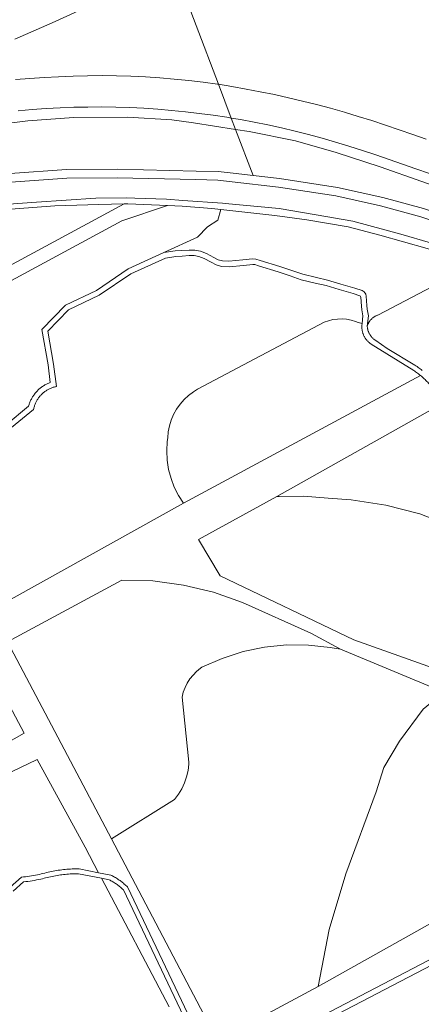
# Model space of a CAD drawing. Header units: metres. Extents: x 138165 to 154469, y 480134 to 494189.
# Tile 148 of 256: x 145849 to 145989, y 484754 to 485099. Entities that reach past the tile are written whole.
import ezdxf

# ---------------------------------------------------------------- set-up
doc = ezdxf.new("R2010")
doc.units = ezdxf.units.M
doc.header["$LTSCALE"] = 0.001
doc.header["$MEASUREMENT"] = 0
doc.layers.add('TOP-L-topo objecten vlak', color=7, linetype='Continuous', lineweight=0)

msp = doc.modelspace()

# ---------------------------------------------------------------- linework, layer by layer
at = {"layer": 'TOP-L-topo objecten vlak', "flags": 128}
for points in [[(145902.51, 485117.83), (145898.79, 485116.07), (145885.92, 485110.04), (145872.95, 485104.05), (145859.93, 485098.14), (145846.88, 485092.37)], [(145902.51, 485117.83), (145918.1, 485076.59)], [(145847.02, 485078.27), (145852.07, 485078.59), (145857.12, 485078.92), (145862.18, 485079.18), (145867.24, 485079.41), (145872.31, 485079.61), (145877.37, 485079.67), (145882.44, 485079.59), (145887.5, 485079.47), (145892.56, 485079.19), (145897.61, 485078.85), (145902.66, 485078.44), (145907.7, 485077.95), (145912.73, 485077.35), (145917.75, 485076.65), (145918.1, 485076.59)], [(145922.57, 485064.78), (145918.1, 485076.59)], [(145918.1, 485076.59), (145922.79, 485075.82), (145927.78, 485074.88), (145932.76, 485073.97), (145937.72, 485072.97), (145942.66, 485071.87), (145947.59, 485070.72), (145952.49, 485069.47), (145957.36, 485068.19), (145962.22, 485066.82), (145967.04, 485065.36), (145971.84, 485063.85), (145976.61, 485062.25), (145981.36, 485060.61), (145986.1, 485059), (145990.82, 485057.36)], [(145922.57, 485064.78), (145921.08, 485065.03), (145916.26, 485065.76), (145911.42, 485066.41), (145906.57, 485066.97), (145901.71, 485067.46), (145896.84, 485067.86), (145891.95, 485068.18), (145887.09, 485068.41), (145882.21, 485068.57), (145877.32, 485068.64), (145872.44, 485068.63), (145867.55, 485068.54), (145862.67, 485068.37), (145857.8, 485068.11), (145852.92, 485067.77), (145848.05, 485067.35)], [(145576.42, 484988.62), (145592.23, 484992.69), (145607.2, 484996.98), (145620.67, 485000.68), (145637.4, 485005.3), (145653.7, 485009.91), (145671.05, 485015.28), (145683.96, 485019.12), (145689.76, 485018.14), (145705.72, 485023.23), (145714.18, 485028.5), (145725.9, 485032.33), (145742.77, 485037.73), (145757.91, 485042.51), (145775.65, 485048.48), (145790.15, 485052.37), (145805.38, 485056.33), (145831.44, 485061.33), (145851.45, 485063.75), (145867.52, 485064.9), (145886.23, 485065.06), (145901.82, 485064.1), (145909.4, 485063.08), (145924.08, 485060.77)], [(145924.08, 485060.77), (145909.4, 485063.08), (145901.82, 485064.1), (145886.23, 485065.06), (145867.52, 485064.9), (145851.45, 485063.75), (145831.44, 485061.33), (145805.38, 485056.33), (145790.15, 485052.37), (145775.65, 485048.48), (145757.91, 485042.51), (145742.77, 485037.73), (145725.9, 485032.33), (145714.18, 485028.5), (145705.72, 485023.23), (145689.76, 485018.14), (145683.96, 485019.12), (145671.05, 485015.28), (145653.7, 485009.91), (145637.4, 485005.3), (145620.67, 485000.68), (145607.2, 484996.98), (145592.23, 484992.69), (145576.42, 484988.62)], [(145922.57, 485064.78), (145924.08, 485060.77)], [(145991.95, 485045.34), (145987.24, 485047.01), (145982.54, 485048.66), (145977.85, 485050.28), (145973.16, 485051.88), (145968.48, 485053.43), (145963.79, 485054.93), (145959.09, 485056.37), (145954.43, 485057.67), (145949.67, 485058.98), (145944.94, 485060.19), (145940.19, 485061.32), (145935.43, 485062.37), (145930.64, 485063.34), (145925.85, 485064.23), (145922.57, 485064.78)], [(145924.08, 485060.77), (145928.85, 485060.02), (145945.05, 485056.74), (145959.28, 485052.75), (145974.71, 485047.63), (145989.29, 485042.55)], [(145924.08, 485060.77), (145930.23, 485044.62)], [(146131.45, 485042.03), (146109.82, 485035.14), (146097.15, 485031.08), (146083.65, 485027.44), (146064.07, 485024.91), (146046.07, 485024.65), (146030.09, 485027.67), (146015.35, 485032.82), (146001.52, 485038.18), (145989.29, 485042.55), (145974.71, 485047.63), (145959.28, 485052.75), (145945.05, 485056.74), (145928.85, 485060.02), (145924.08, 485060.77)], [(145930.23, 485044.62), (145923.25, 485045.41), (145918.07, 485046), (145910.3, 485046.19), (145882.68, 485046.85), (145864.89, 485046.7), (145845.17, 485045.29), (145842.21, 485044.93), (145831.09, 485043.57), (145821.19, 485042.17), (145808.74, 485039.9), (145791.02, 485035.15), (145780.07, 485032.11), (145743.19, 485019.89), (145725.63, 485013.93), (145682.64, 485000.96), (145664.93, 484995.27), (145652.96, 484992.41), (145625.82, 484985.26), (145613.37, 484982.02), (145594.95, 484977.11), (145581.04, 484973.35)], [(146058.88, 485014.88), (146058.2, 485014.79), (146052.67, 485014.26), (146050.5, 485014.06), (146045.74, 485014.32), (146037.69, 485014.91), (146036.59, 485015.12), (146030.54, 485016.3), (146019.45, 485019.6), (146017.78, 485020.2), (146001.18, 485026.12), (145988.96, 485030.19), (145974.88, 485034.02), (145959.19, 485037.49), (145939.13, 485040.59), (145922.91, 485042.43), (145917.86, 485043.01), (145910.22, 485043.19), (145882.66, 485043.85), (145865.01, 485043.7), (145845.46, 485042.3)], [(146057.29, 485017.72), (146052.38, 485017.25), (146050.44, 485017.07), (146045.93, 485017.32), (146038.08, 485017.89), (146037.16, 485018.07), (146031.26, 485019.22), (146020.38, 485022.46), (146018.79, 485023.02), (146002.16, 485028.95), (145989.83, 485033.06), (145975.6, 485036.93), (145959.74, 485040.44), (145939.53, 485043.57), (145930.23, 485044.62)], [(145885.1, 485034.68), (145734.76, 484953.46)], [(145900.3, 485034.12), (145884.29, 485028.76), (145792.72, 484979.27), (145818.94, 484928.68)], [(145818.07, 485029.02), (145828, 485030.72), (145840.69, 485032.53), (145860.8, 485034.07), (145876.27, 485034.49), (145885.1, 485034.68)], [(145839.77, 485034.23), (145854.38, 485035.29), (145875.19, 485036.65), (145886.07, 485036.76), (145888.82, 485036.68), (145899.94, 485036.33), (145905.64, 485035.91), (145919.55, 485034.89), (145920.45, 485034.82), (145939.37, 485033.04), (145952.28, 485030.91), (145965.11, 485028.6), (145981.97, 485024.05), (145992.38, 485021.03)], [(145885.1, 485034.68), (145886.4, 485034.71), (145900.3, 485034.12)], [(145900.3, 485034.12), (145905.4, 485033.91), (145915.75, 485033.05), (145918.93, 485032.71)], [(145899.04, 485017.62), (145910.8, 485023.01), (145914.31, 485026.71), (145917.87, 485028.96), (145918.93, 485032.71)], [(145918.93, 485032.71), (145937.9, 485030.64), (145949.06, 485029.13), (145963.56, 485026.66), (145974.55, 485023.78), (145991.19, 485019.03), (146004.16, 485014.35), (146007.32, 485013.2)], [(145899.04, 485017.62), (145886.53, 485011.89), (145875.41, 485004.4), (145864.55, 484999.19), (145856.26, 484990.74), (145858.51, 484978.36), (145859.25, 484972.14), (145858.97, 484972.03), (145858.69, 484971.92), (145858.42, 484971.79), (145858.14, 484971.67), (145857.87, 484971.53), (145857.61, 484971.4), (145857.34, 484971.25), (145857.08, 484971.09), (145856.83, 484970.93), (145856.58, 484970.77), (145856.33, 484970.6), (145856.09, 484970.42), (145855.85, 484970.23), (145855.62, 484970.04), (145855.39, 484969.85), (145855.17, 484969.65), (145854.95, 484969.44), (145854.73, 484969.23), (145854.52, 484969.01), (145854.32, 484968.79), (145854.12, 484968.56), (145853.93, 484968.33), (145853.75, 484968.09), (145853.57, 484967.85), (145853.39, 484967.61), (145853.23, 484967.36), (145853.07, 484967.1), (145852.91, 484966.84), (145852.76, 484966.58), (145852.62, 484966.32), (145852.48, 484966.05), (145852.36, 484965.78), (145852.23, 484965.5), (145852.12, 484965.22), (145852.01, 484964.94), (145851.91, 484964.66), (145851.82, 484964.37), (145851.73, 484964.09), (145851.65, 484963.79), (145843.79, 484957.3)], [(145844.39, 484955.27), (145853.39, 484962.72), (145853.45, 484962.99), (145853.52, 484963.26), (145853.59, 484963.53), (145853.67, 484963.8), (145853.76, 484964.06), (145853.85, 484964.32), (145853.95, 484964.58), (145854.06, 484964.84), (145854.18, 484965.09), (145854.3, 484965.34), (145854.43, 484965.59), (145854.57, 484965.83), (145854.71, 484966.07), (145854.86, 484966.31), (145855.02, 484966.54), (145855.18, 484966.76), (145855.35, 484966.99), (145855.52, 484967.2), (145855.7, 484967.42), (145855.89, 484967.62), (145856.08, 484967.83), (145856.27, 484968.02), (145856.48, 484968.22), (145856.68, 484968.4), (145856.89, 484968.58), (145857.11, 484968.76), (145857.33, 484968.93), (145857.56, 484969.09), (145857.79, 484969.24), (145858.02, 484969.4), (145858.26, 484969.54), (145858.51, 484969.67), (145858.75, 484969.81), (145859, 484969.93), (145859.26, 484970.04), (145859.51, 484970.16), (145859.77, 484970.26), (145860.03, 484970.35), (145860.3, 484970.44), (145860.56, 484970.52), (145860.83, 484970.6), (145861.1, 484970.66), (145861.38, 484970.72), (145860.43, 484978.59), (145858.34, 484990.16), (145865.65, 484997.57), (145876.38, 485002.71), (145887.48, 485010.19), (145899.57, 485015.73), (145903.22, 485016.27), (145905.44, 485016.41), (145907.88, 485016.59), (145909.64, 485016.56), (145911.25, 485016.25), (145913.11, 485015.53), (145915.56, 485014.24), (145917.29, 485013.33), (145919.17, 485012.75), (145921.84, 485012.66), (145926.87, 485013.12), (145930.12, 485013.48), (145930.84, 485013.45), (145932.09, 485013), (145939.02, 485010.88), (145943.18, 485009.46), (145947.12, 485008.14), (145952.02, 485006.96), (145955.78, 485006.07), (145960.39, 485004.71), (145965.28, 485003.29), (145967.55, 485002.53), (145967.78, 485002.38), (145967.87, 485002.26), (145967.92, 485002.07), (145968.14, 484998.89), (145968.28, 484997.53), (145968.62, 484995.45), (145968.41, 484992.76)], [(145970.21, 484991.84), (145970.58, 484995.51), (145970.21, 484997.79), (145970.08, 484999.06), (145969.85, 485002.37), (145969.67, 485003.11), (145969.14, 485003.83), (145968.4, 485004.3), (145965.86, 485005.15), (145960.94, 485006.58), (145956.28, 485007.95), (145952.47, 485008.85), (145947.66, 485010.02), (145943.8, 485011.31), (145939.62, 485012.74), (145932.7, 485014.85), (145931.22, 485015.38), (145930.06, 485015.44), (145926.67, 485015.07), (145921.78, 485014.62), (145919.5, 485014.69), (145918.04, 485015.14), (145916.47, 485015.96), (145913.92, 485017.31), (145911.79, 485018.13), (145909.85, 485018.51), (145907.83, 485018.54), (145905.3, 485018.36), (145903.02, 485018.21), (145899.04, 485017.62)], [(146007.32, 485013.2), (145973.95, 484995.76), (145973.76, 484995.69), (145973.56, 484995.61), (145973.37, 484995.53), (145973.18, 484995.44), (145973, 484995.34), (145972.82, 484995.23), (145972.64, 484995.12), (145972.47, 484995.01), (145972.3, 484994.89), (145972.13, 484994.76), (145971.97, 484994.62), (145971.82, 484994.48), (145971.67, 484994.34), (145971.52, 484994.19), (145971.39, 484994.03), (145971.25, 484993.87), (145971.12, 484993.7), (145971, 484993.53), (145970.89, 484993.36), (145970.78, 484993.18), (145970.68, 484993), (145970.58, 484992.82), (145970.49, 484992.63), (145970.41, 484992.43), (145970.34, 484992.24), (145970.27, 484992.04), (145970.21, 484991.84)], [(145905.91, 484929.85), (145904.14, 484932.59), (145902.67, 484935.5), (145901.52, 484938.54), (145900.68, 484941.69), (145900.18, 484944.91), (145900.02, 484948.17), (145900.2, 484951.42), (145900.37, 484952.71), (145900.56, 484954.84), (145900.96, 484956.93), (145901.59, 484958.97), (145902.42, 484960.94), (145903.46, 484962.81), (145904.68, 484964.56), (145906.08, 484966.17), (145907.65, 484967.62), (145909.35, 484968.91), (145910.8, 484969.8), (145955.07, 484993.22), (145956.59, 484993.76), (145958.16, 484994.14), (145959.76, 484994.36), (145961.37, 484994.4), (145962.98, 484994.28), (145964.57, 484993.99), (145966.11, 484993.54), (145967.01, 484993.19), (145968.41, 484992.76)], [(145968.41, 484992.76), (145968.38, 484992.53), (145968.35, 484992.3), (145968.34, 484992.07), (145968.33, 484991.84), (145968.32, 484991.61), (145968.33, 484991.38), (145968.34, 484991.15), (145968.36, 484990.92), (145968.38, 484990.69), (145968.42, 484990.46), (145968.46, 484990.23), (145968.5, 484990.01), (145968.56, 484989.78), (145968.62, 484989.56), (145968.69, 484989.34), (145968.77, 484989.12), (145968.85, 484988.91), (145968.94, 484988.7), (145969.04, 484988.48), (145969.14, 484988.28), (145969.25, 484988.08), (145969.36, 484987.88), (145969.49, 484987.68), (145969.62, 484987.49), (145969.75, 484987.3), (145969.89, 484987.12), (145970.04, 484986.94), (145970.19, 484986.77), (145970.35, 484986.6), (145970.51, 484986.43), (145970.68, 484986.27), (145970.85, 484986.12), (145971.03, 484985.97), (145971.21, 484985.83), (145971.4, 484985.7), (145971.59, 484985.57), (145986.45, 484976.34), (145986.8, 484976.11), (145987.14, 484975.86), (145987.48, 484975.62), (145987.82, 484975.37), (145988.15, 484975.11), (145988.49, 484974.85), (145988.81, 484974.59)], [(145989.46, 484976.36), (145989.11, 484976.64), (145988.75, 484976.91), (145988.38, 484977.17), (145988.01, 484977.43), (145987.64, 484977.68), (145987.26, 484977.93), (145986.88, 484978.18), (145977.18, 484984.03), (145973.19, 484986.84), (145973, 484986.96), (145972.83, 484987.08), (145972.65, 484987.21), (145972.48, 484987.34), (145972.31, 484987.48), (145972.15, 484987.62), (145972, 484987.78), (145971.85, 484987.93), (145971.7, 484988.09), (145971.57, 484988.26), (145971.43, 484988.43), (145971.31, 484988.61), (145971.19, 484988.79), (145971.07, 484988.97), (145970.96, 484989.16), (145970.86, 484989.35), (145970.77, 484989.54), (145970.68, 484989.74), (145970.6, 484989.94), (145970.53, 484990.15), (145970.46, 484990.35), (145970.41, 484990.56), (145970.35, 484990.77), (145970.31, 484990.98), (145970.27, 484991.2), (145970.24, 484991.41), (145970.22, 484991.63), (145970.21, 484991.84)], [(145905.91, 484929.85), (145988.81, 484974.59)], [(145988.81, 484974.59), (145989.15, 484974.31), (145989.48, 484974.02), (145989.81, 484973.73), (145990.13, 484973.43), (145990.45, 484973.13), (145990.76, 484972.83), (145991.07, 484972.52), (145991.38, 484972.21), (145991.68, 484971.89), (145991.98, 484971.57), (145992.27, 484971.24), (145992.55, 484970.91), (145992.84, 484970.57), (145997.14, 484965.16)], [(145938.56, 484932.16), (145997.14, 484965.16)], [(145938.56, 484932.16), (145911.13, 484917.16), (145918.7, 484904.42), (145965.51, 484882.02), (146000.22, 484869.64)], [(146000.22, 484869.64), (146006.31, 484880.89), (146011.2, 484892.72), (146014.61, 484904.14), (146015.21, 484905.92), (146015.62, 484907.76), (146015.83, 484909.62), (146015.85, 484911.51), (146015.67, 484913.38), (146015.5, 484914.35), (146014.74, 484915.74), (146013.45, 484916.93), (146000, 484921.71), (145988.55, 484926.06), (145976.72, 484929.18), (145964.62, 484931.04), (145956.48, 484931.58), (145947.92, 484932.35), (145939.32, 484932.22), (145938.56, 484932.16)], [(145819.85, 484926.94), (145826.19, 484914.7), (145838.33, 484892.23), (145905.91, 484929.85)], [(145960.82, 484878.67), (145950.48, 484884.35), (145926.58, 484895.02), (145916.37, 484898.65), (145905.84, 484901.18), (145895.09, 484902.6), (145884.26, 484902.89), (145844.27, 484881.3), (145880.72, 484812.28)], [(145960.82, 484878.67), (145957.27, 484879.33), (145949.62, 484880.16), (145941.91, 484880.19), (145934.25, 484879.41), (145926.71, 484877.84), (145919.38, 484875.48), (145912.33, 484872.37), (145911.83, 484872.01), (145910.47, 484870.9), (145909.24, 484869.66), (145908.15, 484868.29), (145907.2, 484866.82), (145906.42, 484865.25), (145905.8, 484863.61), (145905.36, 484861.92), (145907.77, 484839.16), (145907.73, 484838.43), (145907.46, 484836.19), (145906.95, 484833.99), (145906.22, 484831.85), (145905.27, 484829.8), (145904.11, 484827.87), (145902.75, 484826.06), (145880.72, 484812.28)], [(145996.95, 484863.7), (145960.82, 484878.67)], [(145699.66, 484801.85), (145835.75, 484876.09), (145850.12, 484849.23), (145822.79, 484833.84), (145824.87, 484829.7), (145821.39, 484827.17), (145818.2, 484824.29), (145816.43, 484822.4), (145813.74, 484818.62), (145797.54, 484790.23)], [(145953, 484760.53), (145956.82, 484780.53), (145962.7, 484800.02), (145973.32, 484828.68), (145976.03, 484837.29), (145981.5, 484846.51), (145989.72, 484857.71), (145996.95, 484863.7)], [(145876.18, 484800.4), (145871.46, 484809.39), (145854.7, 484840.1), (145836.62, 484831.44), (145833.53, 484830.19), (145828.54, 484827.68), (145823.84, 484824.66), (145819.48, 484821.16), (145812.3, 484810.6), (145806.02, 484798.95), (145801.41, 484790.43)], [(145918.65, 484729.32), (146003.92, 484773.88), (146083.94, 484815.68)], [(145880.72, 484812.28), (145917.83, 484741.6), (145953, 484760.53)], [(145876.18, 484800.4), (145869.32, 484801.77), (145868.71, 484801.77), (145868.11, 484801.76), (145867.5, 484801.74), (145866.89, 484801.71), (145866.29, 484801.68), (145865.68, 484801.64), (145865.07, 484801.59), (145864.47, 484801.54), (145863.86, 484801.47), (145863.26, 484801.4), (145862.66, 484801.33), (145862.06, 484801.24), (145861.45, 484801.15), (145860.86, 484801.05), (145860.26, 484800.94), (145859.66, 484800.83), (145859.07, 484800.7), (145858.47, 484800.58), (145857.88, 484800.44), (145857.29, 484800.29), (145856.7, 484800.14), (145856.11, 484799.98), (145855.53, 484799.82), (145854.82, 484799.68), (145854.11, 484799.56), (145853.41, 484799.43), (145852.7, 484799.32), (145851.99, 484799.2), (145851.28, 484799.1), (145850.57, 484799), (145849.85, 484798.9), (145849.14, 484798.81), (145845.21, 484795.29)], [(145846.3, 484793.97), (145849.88, 484797.17), (145850.64, 484797.27), (145851.4, 484797.38), (145852.16, 484797.49), (145852.92, 484797.61), (145853.67, 484797.73), (145854.43, 484797.86), (145855.18, 484798), (145855.93, 484798.15), (145856.49, 484798.31), (145857.06, 484798.46), (145857.62, 484798.6), (145858.19, 484798.74), (145858.75, 484798.88), (145859.32, 484799), (145859.89, 484799.12), (145860.46, 484799.23), (145861.04, 484799.34), (145861.61, 484799.43), (145862.19, 484799.52), (145862.77, 484799.6), (145863.34, 484799.68), (145863.92, 484799.75), (145864.5, 484799.81), (145865.08, 484799.87), (145865.66, 484799.91), (145866.24, 484799.96), (145866.83, 484799.99), (145867.41, 484800.02), (145867.99, 484800.03), (145868.57, 484800.05), (145869.15, 484800.05), (145877.2, 484798.45)], [(145918.23, 484731.38), (145916.64, 484732.52), (145909.59, 484746.25), (145886.26, 484795.4), (145885.99, 484795.66), (145885.71, 484795.93), (145885.43, 484796.19), (145885.15, 484796.44), (145884.86, 484796.69), (145884.57, 484796.93), (145884.27, 484797.17), (145883.97, 484797.4), (145883.67, 484797.62), (145883.36, 484797.84), (145883.05, 484798.06), (145882.73, 484798.27), (145882.41, 484798.47), (145882.08, 484798.67), (145881.75, 484798.86), (145881.42, 484799.04), (145881.09, 484799.22), (145880.75, 484799.39), (145880.41, 484799.56), (145876.18, 484800.4)], [(145877.2, 484798.45), (145900.85, 484753.38)], [(145877.2, 484798.45), (145879.86, 484797.92), (145880.18, 484797.76), (145880.5, 484797.59), (145880.81, 484797.41), (145881.13, 484797.24), (145881.43, 484797.05), (145881.74, 484796.86), (145882.04, 484796.66), (145882.34, 484796.46), (145882.63, 484796.25), (145882.92, 484796.04), (145883.21, 484795.82), (145883.49, 484795.59), (145883.77, 484795.36), (145884.04, 484795.13), (145884.31, 484794.89), (145884.57, 484794.64), (145884.83, 484794.39), (145908.05, 484745.49), (145915.11, 484731.73), (145915.54, 484729.99)], [(145953, 484760.53), (146021.03, 484798.77)], [(146027.22, 484788.36), (145993.94, 484770.96), (145918.23, 484731.38)]]:
    msp.add_lwpolyline(points, dxfattribs=at)

doc.saveas('drawing.dxf')
